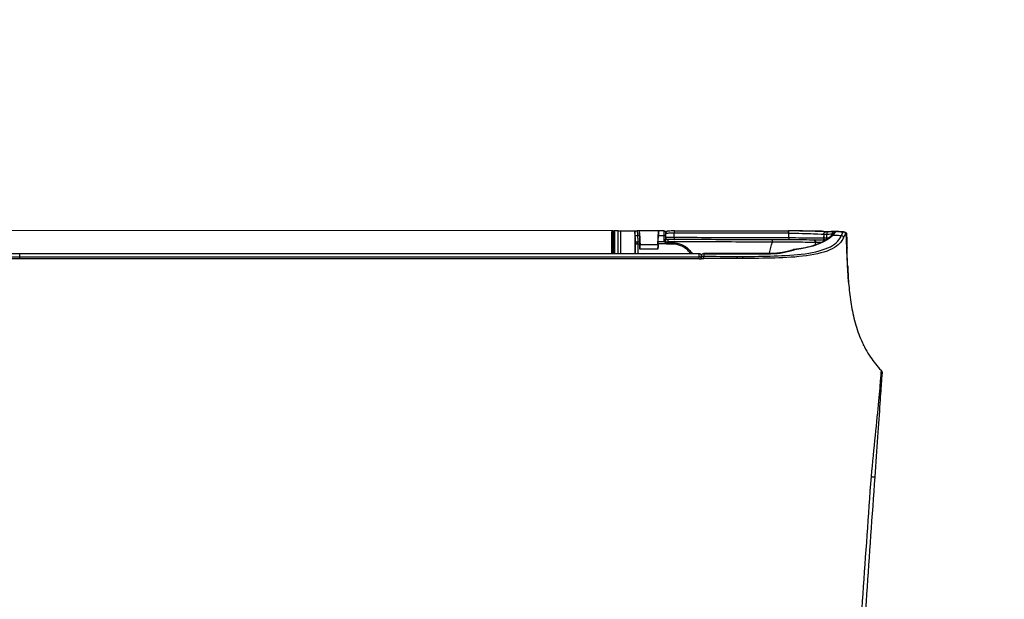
# Model space of a CAD drawing. Header units: millimetres. Extents: x 922208 to 1069538, y -182208 to -99877.
# Tile 21 of 256: x 976578 to 976838, y -179922 to -179769. Entities that reach past the tile are written whole.
import ezdxf
from ezdxf import colors
from ezdxf.entities.mleader import LeaderData, LeaderLine
from ezdxf.math import Vec2, Vec3

# ---------------------------------------------------------------- set-up
doc = ezdxf.new("R2010")
doc.units = ezdxf.units.MM
doc.header["$MEASUREMENT"] = 0
doc.layers.add('IS_KLIM Opis_Średnice', color=7, linetype='Continuous', lineweight=9)
doc.layers.add('IS_KLIM_urządzenia', color=3, linetype='Continuous')

# ---------------------------------------------------------------- blocks, each defined once
blk = doc.blocks.new('G$CFEA986A8')
at = {"layer": 'IS_KLIM_urządzenia', "linetype": 'Continuous'}
for p, q in [((902.57, 201.14), (563.89, 201.26)), ((902.37, 200.15), (902.37, 200.94)), ((902.57, 201.14), (902.77, 201.14)), ((902.57, 201.14), (902.57, 200.15)), ((903.79, 201.14), (902.77, 201.14)), ((902.77, 200.15), (902.77, 201.14)), ((902.97, 200.94), (902.97, 200.15)), ((908.45, 201.14), (907.89, 201.14)), ((912.52, 201.14), (908.47, 201.14)), ((912.52, 201.14), (912.37, 198.14)), ((912.55, 201.14), (912.52, 201.14)), ((913.83, 201.14), (912.55, 201.14)), ((914.13, 200.84), (914.13, 199.99)), ((902.37, 196.17), (902.37, 200.15)), ((902.57, 200.15), (902.57, 196.17)), ((902.77, 200.15), (902.57, 200.15)), ((902.78, 196.17), (902.77, 200.15)), ((902.97, 200.15), (902.98, 196.17)), ((908.01, 200.14), (908.41, 200.14)), ((912.56, 198.77), (912.59, 200.14)), ((912.59, 200.14), (913.83, 200.14)), ((913.83, 199.19), (913.83, 200.14)), ((914.13, 199.99), (914.13, 199.04)), ((772.5, 196.17), (772.5, 196.12)), ((772.5, 195.46), (772.5, 196.12)), ((772.5, 195.01), (772.5, 195.46)), ((921.53, 196.12), (921.53, 196.17)), ((921.53, 195.01), (921.53, 195.46))]:
    blk.add_line(p, q, dxfattribs=at)
at = {"layer": 'IS_KLIM_urządzenia', "linetype": 'Continuous', "extrusion": (0, 0, -1)}
for centre, radius, start, end in [((-902.57, 200.94), 0.2, 0.06, 90), ((-902.77, 200.94), 0.2, 90, 179.94), ((-913.83, 200.84), 0.3, 90, 180), ((-949.35, 200.44), 0.5, 357.7297, 89), ((-914.63, 199.19), 0.8, 328.4419, 0), ((-914.63, 199.04), 0.5, 328.4419, 360), ((-949.38, 199.62), 0.5, 270.2, 357.9509)]:
    blk.add_arc(centre, radius, start, end, dxfattribs=at)
at = {"layer": 'IS_KLIM_urządzenia', "linetype": 'Continuous', "extrusion": (1.00954e-06, -2.82004e-16, 1)}
blk.add_arc((953.43, 198.1, 0), 0.5, 336.3033, 1.7827, dxfattribs=at)
at = {"layer": 'IS_KLIM_urządzenia', "linetype": 'Continuous', "extrusion": (1.60164e-27, -6.12303e-17, -1)}
blk.add_arc((-921.53, 195.67), 0.5, 90, 180, dxfattribs=at)
at = {"layer": 'IS_KLIM_urządzenia', "linetype": 'Continuous'}
blk.add_arc((922.53, 195.67), 0.5, 90, 180, dxfattribs=at)
for centre, major_axis, ratio, start_param, end_param in [((907.89, 200.64), (0, -0.5), 0.996195, 3.141593, 4.711612), ((916.08, 200.61), (0, -0.5), 0.034873, 3.089201, 4.710644), ((941.09, 200.61), (0, -0.5), 0.034873, 3.089633, 4.710644), ((941.13, 200.61), (0, 0.5), 0.034873, 6.231234, 7.852245), ((949.95, 200.45), (0.009, -0.5), 0.86661, 3.141593, 4.730312), ((951.12, 200.47), (0.009, -0.5), 0.866632, 3.141593, 4.730968), ((951.61, 200.49), (-0.144, 0.479), 0.997743, 5.938151, 6.276421), ((953.13, 200.41), (0.026, 0.499), 0.9983, 4.780824, 6.283185), ((902.57, 200.15), (-0.2, 0), 0.005236, 4.712394, 6.283185), ((902.77, 200.15), (-0.2, 0), 0.005236, 3.141593, 4.712397), ((908.01, 199.89), (-0.499, -0.025), 0.499537, 4.687551, 6.182407), ((908.08, 198.46), (-0.499, -0.025), 0.499537, 4.687551, 6.182407), ((913.83, 199.99), (-0.3, 0), 0.500503, 3.141593, 4.742589), ((913.83, 199.04), (-0.3, 0), 0.500503, 3.141593, 4.742589), ((913.95, 198.62), (-0.256, -0.157), 0.454954, 3.141593, 4.474043), ((914.63, 199.71), (0.5, 0), 0.97477, 3.141593, 4.707041), ((914.65, 199.74), (-0.002, -0.5), 0.988846, 4.715581, 6.283185), ((914.63, 198.74), (0.5, 0), 0.003693, 3.75529, 4.703662), ((916.08, 199.73), (-0.002, -0.5), 0.034879, 4.710765, 6.283185), ((941.17, 199.65), (-0.002, -0.5), 0.034879, 4.710765, 6.283185), ((946.76, 198.64), (0.002, 0.49), 0.738248, 4.644813, 6.283185), ((949.98, 199.62), (-0.002, -0.5), 0.86639, 4.745476, 5.27577), ((950.87, 199.75), (-0.375, 0.331), 0.874767, 5.323694, 7.085331), ((952.71, 199.67), (-0.457, 0.203), 0.909388, 3.595277, 5.050644), ((908.08, 198.21), (-0.5, 0), 0.001724, 4.74727, 6.195919), ((914.41, 198.27), (0.084, 0.288), 0.033955, 0, 1.578937), ((914.63, 198.24), (0, -0.3), 0.034873, 3.141593, 4.710644), ((915.73, 198.24), (0, -0.3), 0.034873, 3.141593, 4.710644), ((942.41, 196.53), (0.154, -0.476), 0.571177, 2.610999, 3.141593), ((942.41, 196.53), (-0.055, 0.497), 0.256635, 5.838948, 6.28321), ((921.53, 195.67), (-0.5, 0), 0.894842, 3.141593, 4.712389), ((921.53, 195.01), (-0.5, 0), 0.894842, 3.141593, 4.712389), ((921.53, 195.01), (-0.5, 0), 0.001524, 1.570796, 3.141593), ((922.53, 195.67), (0.5, 0), 0.910452, 1.566816, 3.141593), ((922.53, 195.11), (0.5, 0), 0.910238, 1.566572, 3.141593), ((922.53, 195.11), (0.5, 0), 0.001837, 3.141593, 4.717362), ((922.53, 195.67), (0, 0.5), 0.009623, 5.856747, 6.283185), ((922.53, 195.11), (0.001, 0.5), 0.004977, 4.710563, 5.856245), ((937.19, 195.67), (0, 0.5), 0.010876, 5.85437, 6.283185)]:
    blk.add_ellipse(centre, major_axis=major_axis, ratio=ratio, start_param=start_param, end_param=end_param, dxfattribs=at)
at = {"layer": 'IS_KLIM_urządzenia', "linetype": 'Continuous', "extrusion": (0, 0, -1)}
for centre, major_axis, ratio, start_param, end_param in [((912.44, 199.14), (-0.11, -2), 0.052397, 3.13883, 4.18571), ((913.83, 199.14), (0, -2), 0.005231, 2.094713, 3.141593)]:
    blk.add_ellipse(centre, major_axis=major_axis, ratio=ratio, start_param=start_param, end_param=end_param, dxfattribs=at)
at = {"layer": 'IS_KLIM_urządzenia', "linetype": 'Continuous'}
for points, degree in [([(903.79, 201.14), (903.95, 201.14), (904.1, 201.14), (904.26, 201.14)], 3), ([(903.79, 196.17), (903.79, 197.83), (903.79, 199.49), (903.79, 201.14)], 3), ([(904.26, 201.14), (904.26, 199.49), (904.26, 197.83), (904.26, 196.17)], 3), ([(907.88, 201.14), (907.89, 201.14), (907.89, 201.14), (907.89, 201.14)], 3), ([(908.47, 201.14), (908.46, 201.14), (908.45, 201.14), (908.45, 201.14)], 3), ([(908.62, 198.14), (908.57, 199.14), (908.52, 200.14), (908.47, 201.14)], 3), ([(916.08, 201.11), (924.42, 201.11), (932.75, 201.11), (941.09, 201.11)], 3), ([(951.64, 200.99), (951.56, 200.97), (951.29, 200.69), (950.89, 200.21)], 3), ([(951.53, 200.98), (951.42, 200.97), (951.28, 200.97), (951.11, 200.97)], 3), ([(951.65, 200.98), (951.47, 200.97)], 1), ([(951.65, 200.99), (951.65, 200.99), (951.64, 200.99), (951.64, 200.99)], 3), ([(951.87, 200.98), (951.87, 200.98), (951.87, 200.98), (951.87, 200.98)], 3), ([(951.88, 200.98), (952.37, 200.96), (952.87, 200.93), (953.37, 200.9)], 3), ([(952.73, 200.13), (952.95, 200.65), (953.08, 200.92), (953.16, 200.91)], 3), ([(953.38, 200.9), (953.63, 200.89), (953.84, 200.67), (953.85, 200.42)], 3), ([(907.4, 200.64), (907.39, 200.64), (907.39, 200.64), (907.39, 200.64)], 3), ([(907.39, 200.64), (907.39, 199.15), (907.39, 197.66), (907.39, 196.17)], 3), ([(908.08, 198.71), (908.2, 198.7), (908.32, 198.69), (908.44, 198.69)], 3), ([(908.41, 200.14), (908.42, 199.66), (908.43, 199.17), (908.44, 198.69)], 3), ([(912.56, 198.77), (913.02, 198.77), (913.48, 198.77), (913.94, 198.77)], 3), ([(914.13, 200.54), (914.13, 200.36), (914.13, 200.17), (914.13, 199.99)], 3), ([(914.13, 198.74), (914.13, 198.82), (914.13, 198.91), (914.13, 198.98)], 3), ([(914.65, 199.24), (914.64, 199.24), (914.63, 199.24), (914.63, 199.23)], 3), ([(916.07, 199.74), (916.07, 200.03), (916.07, 200.32), (916.07, 200.62)], 3), ([(941.07, 200.62), (941.08, 200.62), (941.1, 200.62), (941.11, 200.62)], 3), ([(950.89, 200.21), (949.55, 198.7), (946.42, 197.44), (942.41, 196.99)], 3), ([(948.85, 200.42), (948.86, 200.19), (948.87, 199.97), (948.87, 199.74)], 3), ([(948.88, 199.6), (948.88, 199.6), (949.11, 199.6), (949.55, 199.6)], 3), ([(949.55, 199.6), (949.68, 199.6), (949.82, 199.6), (949.95, 199.6)], 3), ([(953.63, 200.42), (953.55, 200.42), (953.42, 200.17), (953.2, 199.67)], 3), ([(953.78, 200.42), (953.74, 200.42), (953.73, 200.42), (953.63, 200.42)], 3), ([(953.9, 198.93), (953.92, 198.4), (953.94, 197.87), (953.95, 197.34)], 3), ([(907.58, 196.17), (907.58, 196.85), (907.59, 197.53), (907.59, 198.21)], 3), ([(908.07, 198.21), (908.07, 197.53), (908.07, 196.85), (908.07, 196.17)], 3), ([(908.46, 198.19), (908.33, 198.19), (908.2, 198.2), (908.07, 198.21)], 3), ([(914.4, 198.27), (913.78, 198.27), (913.16, 198.27), (912.54, 198.27)], 3), ([(914.62, 198.24), (914.55, 198.24), (914.47, 198.25), (914.4, 198.27)], 3), ([(914.49, 198.56), (914.54, 198.54), (914.59, 198.54), (914.63, 198.54)], 3), ([(936.94, 196.3), (937.09, 197.09), (937.3, 197.88), (937.59, 198.66)], 3), ([(942.26, 197.01), (940.8, 196.54), (939.06, 196.17), (937.19, 196.17)], 3), ([(937.19, 196.13), (939.13, 196.13), (940.91, 196.5), (942.41, 196.99)], 3), ([(937.59, 198.66), (937.59, 198.66), (937.59, 198.66), (937.59, 198.66)], 3), ([(942.26, 197.01), (941.32, 196.71), (940.35, 196.47), (939.34, 196.33)], 3), ([(947, 198.6), (946.98, 198.42), (946.96, 198.23), (946.95, 198.04)], 3), ([(947.09, 198.59), (947.05, 198.6), (947.01, 198.6), (946.96, 198.61)], 3), ([(954.08, 193.57), (954.03, 194.82), (953.99, 196.07), (953.96, 197.32)], 3), ([(448.64, 196.29), (505.06, 196.29), (561.48, 196.29), (772.5, 196.17)], 3), ([(772.5, 196.12), (561.48, 196.24), (505.06, 196.24), (448.64, 196.24)], 3), ([(772.5, 195.01), (561.48, 195.13), (505.06, 195.13), (448.64, 195.13)], 3), ([(772.5, 196.17), (822.17, 196.17), (871.85, 196.17), (921.53, 196.17)], 3), ([(922.03, 195.11), (922.03, 195.29), (922.03, 195.48), (922.03, 195.67)], 3), ([(922.03, 195.1), (922.03, 195.07), (922.03, 195.04), (922.03, 195.01)], 3), ([(922.53, 195.56), (924.95, 195.55), (927.37, 195.55), (929.79, 195.53)], 3), ([(929.79, 195.08), (927.37, 195.09), (924.95, 195.1), (922.53, 195.1)], 3), ([(929.79, 195.53), (929.79, 195.45), (929.79, 195.27), (929.79, 195.08)], 3), ([(929.79, 195.53), (930.21, 195.53), (930.63, 195.53), (931.05, 195.53)], 3), ([(931.05, 195.07), (931.04, 195.07), (931.03, 195.07), (931.02, 195.07)], 3), ([(954.08, 193.57), (954.08, 193.49), (954.09, 193.42), (954.09, 193.34)], 3), ([(957.65, 175.95), (957.61, 176.03), (957.57, 176.11), (957.53, 176.2)], 3), ([(961.41, 170.57), (961.6, 170.37), (961.7, 170.09), (961.68, 169.81)], 3), ([(959.21, 147.27), (958, 130.15), (956.79, 113.02), (955.58, 95.9)], 3), ([(956.51, 95.85), (957.7, 112.97), (958.9, 130.09), (960.1, 147.21)], 3)]:
    blk.add_open_spline(points, degree=degree, dxfattribs=at)
for points, knots in [([(904.26, 201.14), (905.3, 201.14), (906.35, 201.14), (907.41, 201.14), (907.42, 201.14), (907.59, 201.14), (907.74, 201.14), (907.88, 201.14)], [0, 0, 0, 0, 0.863472, 0.863472, 0.877231, 0.877231, 1, 1, 1, 1]), ([(907.39, 200.64), (907.39, 200.7), (907.4, 200.75), (907.43, 200.86), (907.46, 200.91), (907.53, 201), (907.57, 201.04), (907.67, 201.09), (907.72, 201.12), (907.81, 201.14), (907.85, 201.14), (907.88, 201.14)], [0, 0, 0, 0, 0.21439, 0.21439, 0.428764, 0.428764, 0.643392, 0.643392, 0.858543, 0.858543, 1, 1, 1, 1]), ([(907.89, 201.14), (907.91, 201.14), (907.92, 201.1), (907.95, 200.95), (907.96, 200.84), (907.99, 200.55), (908, 200.35), (908.01, 200.14)], [0, 0, 0, 0, 0.323073, 0.323073, 0.646292, 0.646292, 1, 1, 1, 1]), ([(908.41, 200.14), (908.41, 200.33), (908.4, 200.51), (908.41, 200.8), (908.41, 200.92), (908.42, 201.09), (908.44, 201.14), (908.45, 201.14)], [0, 0, 0, 0, 0.320954, 0.320954, 0.641904, 0.641904, 1, 1, 1, 1]), ([(916.08, 201.11), (915.92, 201.11), (915.58, 201.11), (915.09, 201.1), (914.76, 201.08), (914.6, 201.05), (914.48, 201.03), (914.36, 200.97), (914.25, 200.87), (914.17, 200.73), (914.13, 200.61), (914.14, 200.54), (914.14, 200.54)], [0, 0, 0, 0, 0.161926, 0.367066, 0.579486, 0.703061, 0.770747, 0.816557, 0.869414, 0.929709, 0.994845, 1, 1, 1, 1]), ([(948.84, 201.02), (948.83, 201.02), (948.3, 201.03), (947.14, 201.07), (945.21, 201.1), (943.52, 201.11), (942.31, 201.11), (941.7, 201.11), (941.39, 201.11), (941.22, 201.11), (941.13, 201.11), (941.09, 201.11)], [0, 0, 0, 0, 0.004945, 0.253708, 0.502472, 0.751236, 0.875618, 0.937809, 0.968905, 0.984452, 1, 1, 1, 1]), ([(949.34, 200.94), (949.35, 200.94), (948.46, 200.96), (945.43, 201.07), (943.32, 201.12), (941.13, 201.11)], [0, 0, 0, 0, 0.5, 0.5, 1, 1, 1, 1]), ([(948.84, 201.02), (949.2, 201), (949.92, 200.98), (950.51, 200.96), (950.78, 200.96), (950.82, 200.96)], [0, 0, 0, 0, 0.463265, 0.920562, 1, 1, 1, 1]), ([(949.94, 200.95), (949.78, 200.94), (949.65, 200.94), (949.41, 200.94), (949.34, 200.94), (949.34, 200.94)], [0, 0, 0, 0, 0.405495, 0.405495, 1, 1, 1, 1]), ([(951.11, 200.97), (951.05, 200.97), (951, 200.97), (950.61, 200.96), (950.27, 200.95), (949.94, 200.95)], [0, 0, 0, 0, 0.140287, 0.140287, 1, 1, 1, 1]), ([(951.47, 200.97), (951.44, 200.96), (951.35, 200.93), (951.24, 200.85), (951.05, 200.69), (950.79, 200.42), (950.54, 200.13), (950.49, 200.07)], [0, 0, 0, 0, 0.055654, 0.152218, 0.398919, 0.883415, 1, 1, 1, 1]), ([(951.3, 200.97), (951.33, 200.97), (951.36, 200.97), (951.43, 200.97), (951.47, 200.97), (951.52, 200.97), (951.53, 200.98), (951.53, 200.98)], [0, 0, 0, 0, 0.196485, 0.196485, 0.598241, 0.598241, 1, 1, 1, 1]), ([(953.16, 200.91), (952.82, 200.93), (952.49, 200.95), (951.99, 200.98), (951.82, 200.98), (951.65, 200.99)], [0, 0, 0, 0, 0.665624, 0.665624, 1, 1, 1, 1]), ([(953.16, 200.91), (953.26, 200.91), (953.27, 200.91), (953.35, 200.9), (953.38, 200.9), (953.38, 200.9)], [0, 0, 0, 0, 0.500965, 0.500965, 1, 1, 1, 1]), ([(907.51, 199.89), (907.5, 200.05), (907.49, 200.2), (907.47, 200.42), (907.45, 200.5), (907.43, 200.61), (907.41, 200.64), (907.4, 200.64)], [0, 0, 0, 0, 0.353543, 0.353543, 0.676789, 0.676789, 1, 1, 1, 1]), ([(907.58, 198.46), (907.57, 198.71), (907.56, 198.96), (907.53, 199.44), (907.52, 199.66), (907.51, 199.89)], [0, 0, 0, 0, 0.522709, 0.522709, 1, 1, 1, 1]), ([(908.01, 200.14), (908.02, 199.85), (908.04, 199.56), (908.06, 199.09), (908.07, 198.9), (908.08, 198.71)], [0, 0, 0, 0, 0.604042, 0.604042, 1, 1, 1, 1]), ([(908.07, 198.21), (908.07, 198.21), (908.07, 198.22), (908.07, 198.3), (908.07, 198.39), (908.07, 198.54), (908.08, 198.61), (908.08, 198.68), (908.08, 198.7), (908.08, 198.71)], [0, 0, 0, 0, 0.016895, 0.016895, 0.500026, 0.500026, 0.914477, 0.914477, 1, 1, 1, 1]), ([(908.44, 198.69), (908.44, 198.59), (908.45, 198.48), (908.46, 198.31), (908.46, 198.25), (908.46, 198.19)], [0, 0, 0, 0, 0.648219, 0.648219, 1, 1, 1, 1]), ([(912.54, 198.27), (912.54, 198.38), (912.55, 198.5), (912.55, 198.66), (912.55, 198.72), (912.56, 198.77)], [0, 0, 0, 0, 0.645591, 0.645591, 1, 1, 1, 1]), ([(913.94, 198.77), (913.98, 198.69), (914.02, 198.61), (914.12, 198.47), (914.18, 198.41), (914.3, 198.32), (914.35, 198.29), (914.4, 198.27)], [0, 0, 0, 0, 0.40011, 0.40011, 0.760145, 0.760145, 1, 1, 1, 1]), ([(916.07, 200.62), (915.94, 200.62), (915.82, 200.61), (915.48, 200.61), (915.27, 200.61), (914.89, 200.6), (914.71, 200.59), (914.43, 200.58), (914.32, 200.57), (914.17, 200.56), (914.13, 200.55), (914.13, 200.54)], [0, 0, 0, 0, 0.119883, 0.119883, 0.339691, 0.339691, 0.55974, 0.55974, 0.779888, 0.779888, 1, 1, 1, 1]), ([(914.16, 199.74), (914.19, 199.74), (914.26, 199.74), (914.47, 199.74), (914.61, 199.74), (914.94, 199.74), (915.13, 199.74), (915.57, 199.74), (915.82, 199.74), (916.07, 199.74)], [0, 0, 0, 0, 0.243193, 0.243193, 0.486385, 0.486385, 0.729578, 0.729578, 1, 1, 1, 1]), ([(914.49, 198.56), (914.46, 198.57), (914.43, 198.58), (914.36, 198.62), (914.32, 198.65), (914.26, 198.7), (914.24, 198.73), (914.22, 198.76), (914.21, 198.77), (914.21, 198.78)], [0, 0, 0, 0, 0.256779, 0.256779, 0.615768, 0.615768, 0.927089, 0.927089, 1, 1, 1, 1]), ([(914.63, 199.23), (914.63, 199.21), (914.63, 199.19), (914.63, 199.13), (914.63, 199.09), (914.63, 199.01), (914.63, 198.96), (914.63, 198.85), (914.63, 198.8), (914.63, 198.74)], [0, 0, 0, 0, 0.251437, 0.251437, 0.502865, 0.502865, 0.754279, 0.754279, 1, 1, 1, 1]), ([(937.59, 198.66), (937.25, 198.66), (936.92, 198.66), (935.26, 198.67), (933.92, 198.67), (927.26, 198.7), (921.92, 198.72), (915.94, 198.74), (915.28, 198.74), (914.63, 198.74)], [0, 0, 0, 0, 0.043508, 0.043508, 0.217737, 0.217737, 0.914651, 0.914651, 1, 1, 1, 1]), ([(916.08, 199.23), (915.89, 199.24), (915.71, 199.24), (915.38, 199.24), (915.24, 199.24), (914.99, 199.24), (914.89, 199.24), (914.73, 199.24), (914.67, 199.24), (914.65, 199.24)], [0, 0, 0, 0, 0.270422, 0.270422, 0.513615, 0.513615, 0.756808, 0.756808, 1, 1, 1, 1]), ([(941.07, 200.62), (940.74, 200.62), (940.4, 200.62), (938.74, 200.62), (937.41, 200.62), (930.74, 200.62), (925.41, 200.62), (918.74, 200.62), (917.4, 200.62), (916.07, 200.62)], [0, 0, 0, 0, 0.039967, 0.039967, 0.199835, 0.199835, 0.839306, 0.839306, 1, 1, 1, 1]), ([(916.07, 199.74), (916.4, 199.73), (916.73, 199.73), (918.4, 199.73), (919.73, 199.72), (926.39, 199.7), (931.72, 199.68), (938.42, 199.66), (939.78, 199.65), (941.15, 199.65)], [0, 0, 0, 0, 0.039838, 0.039838, 0.199192, 0.199192, 0.836607, 0.836607, 1, 1, 1, 1]), ([(941.17, 199.15), (940.83, 199.15), (940.5, 199.15), (938.83, 199.16), (937.5, 199.16), (930.84, 199.18), (925.51, 199.2), (918.81, 199.22), (917.45, 199.23), (916.08, 199.23)], [0, 0, 0, 0, 0.039838, 0.039838, 0.199192, 0.199192, 0.836607, 0.836607, 1, 1, 1, 1]), ([(931.05, 195.53), (933.36, 195.52), (935.66, 195.57), (940.26, 195.7), (942.58, 195.82), (946.89, 196.44), (948.95, 196.94), (951.65, 198.37), (952.34, 199.25), (952.73, 200.13)], [0, 0, 0, 0, 0.25, 0.25, 0.5, 0.5, 0.75, 0.75, 1, 1, 1, 1]), ([(953.2, 199.67), (952.8, 198.78), (952.09, 197.91), (949.34, 196.5), (947.25, 196), (942.85, 195.37), (940.48, 195.24), (935.77, 195.12), (933.41, 195.07), (931.05, 195.07)], [0, 0, 0, 0, 0.25, 0.25, 0.5, 0.5, 0.75, 0.75, 1, 1, 1, 1]), ([(937.59, 198.66), (937.59, 198.72), (937.59, 198.77), (937.59, 198.88), (937.59, 198.93), (937.59, 199.02), (937.58, 199.05), (937.58, 199.11), (937.58, 199.14), (937.58, 199.15), (937.58, 199.16), (937.58, 199.16), (937.58, 199.16), (937.58, 199.16)], [0, 0, 0, 0, 0.215384, 0.215384, 0.430768, 0.430768, 0.646164, 0.646164, 0.861588, 0.861588, 0.968092, 0.968092, 1, 1, 1, 1]), ([(941.11, 200.62), (941.11, 200.6), (941.11, 200.58), (941.13, 200.26), (941.14, 199.95), (941.15, 199.65)], [0, 0, 0, 0, 0.050907, 0.050907, 1, 1, 1, 1]), ([(941.11, 200.62), (943.18, 200.61), (945.18, 200.56), (948.02, 200.45), (948.85, 200.42), (948.85, 200.42)], [0, 0, 0, 0, 0.5, 0.5, 1, 1, 1, 1]), ([(941.15, 199.65), (943.21, 199.64), (945.21, 199.62), (948.05, 199.61), (948.88, 199.6), (948.88, 199.6)], [0, 0, 0, 0, 0.5, 0.5, 1, 1, 1, 1]), ([(948.92, 199.12), (948.52, 199.12), (947.86, 199.12), (945.48, 199.13), (943.36, 199.14), (941.17, 199.15)], [0, 0, 0, 0, 0.365319, 0.365319, 1, 1, 1, 1]), ([(950.4, 200.02), (950.34, 199.94), (950.05, 199.6), (949.22, 199.02), (947.89, 198.34), (946.25, 197.76), (944.39, 197.32), (942.98, 197.08), (942.2, 197.02), (942.12, 197.01)], [0, 0, 0, 0, 0.063833, 0.253259, 0.439583, 0.622959, 0.803555, 0.981106, 1, 1, 1, 1]), ([(946.96, 198.61), (946.96, 198.63), (946.96, 198.65), (946.96, 198.69), (946.95, 198.71), (946.95, 198.77), (946.94, 198.81), (946.93, 198.9), (946.91, 198.95), (946.88, 199.03), (946.86, 199.06), (946.82, 199.11), (946.8, 199.12), (946.77, 199.13), (946.77, 199.13), (946.76, 199.13)], [0, 0, 0, 0, 0.079375, 0.079375, 0.152142, 0.152142, 0.308093, 0.308093, 0.533795, 0.533795, 0.744603, 0.744603, 0.955402, 0.955402, 1, 1, 1, 1]), ([(948.85, 200.42), (948.85, 200.42), (948.93, 200.42), (949.2, 200.42), (949.34, 200.43), (949.52, 200.43)], [0, 0, 0, 0, 0.594507, 0.594507, 1, 1, 1, 1]), ([(948.85, 200.42), (948.86, 200.2), (948.87, 199.99), (948.88, 199.72), (948.88, 199.66), (948.88, 199.6)], [0, 0, 0, 0, 0.787839, 0.787839, 1, 1, 1, 1]), ([(948.9, 198.92), (948.9, 199.03), (948.9, 199.14), (948.89, 199.41), (948.88, 199.57), (948.87, 199.78), (948.87, 199.84), (948.87, 199.9)], [0, 0, 0, 0, 0.306223, 0.306223, 0.782025, 0.782025, 1, 1, 1, 1]), ([(948.87, 199.88), (948.87, 199.82), (948.87, 199.77), (948.88, 199.57), (948.89, 199.41), (948.9, 199.14), (948.9, 199.03), (948.9, 198.92)], [0, 0, 0, 0, 0.200661, 0.200661, 0.688787, 0.688787, 1, 1, 1, 1]), ([(948.9, 198.9), (948.9, 198.95), (948.9, 199), (948.89, 199.17), (948.89, 199.28), (948.88, 199.46), (948.88, 199.53), (948.88, 199.59), (948.88, 199.6), (948.88, 199.6)], [0, 0, 0, 0, 0.111069, 0.111069, 0.444253, 0.444253, 0.778253, 0.778253, 1, 1, 1, 1]), ([(948.89, 199.29), (948.89, 199.28), (948.89, 199.28), (948.89, 199.17), (948.9, 199.05), (948.9, 198.92)], [0, 0, 0, 0, 0.062899, 0.062899, 1, 1, 1, 1]), ([(949.52, 200.43), (949.68, 200.43), (949.85, 200.44), (950.24, 200.44), (950.46, 200.45), (950.68, 200.45)], [0, 0, 0, 0, 0.427577, 0.427577, 1, 1, 1, 1]), ([(949.55, 199.6), (949.54, 199.67), (949.54, 199.74), (949.53, 200.01), (949.52, 200.22), (949.52, 200.43)], [0, 0, 0, 0, 0.242772, 0.242772, 1, 1, 1, 1]), ([(950.89, 200.21), (951.29, 200.19), (951.68, 200.18), (952.3, 200.15), (952.51, 200.14), (952.73, 200.13)], [0, 0, 0, 0, 0.64643, 0.64643, 1, 1, 1, 1]), ([(954.28, 189.89), (954.28, 189.89), (954.28, 189.9), (954.27, 190.02), (954.23, 190.6), (954.14, 191.94), (954.03, 194.22), (953.91, 197.18), (953.82, 199.32), (953.78, 200.42)], [0, 0, 0, 0, 0.003556, 0.013419, 0.063305, 0.179289, 0.407722, 0.697868, 1, 1, 1, 1]), ([(953.85, 200.42), (953.85, 200.42), (953.85, 200.42), (953.85, 200.42), (953.82, 200.42), (953.79, 200.42), (953.79, 200.42), (953.79, 200.42)], [0, 0, 0, 0, 0.184418, 0.184418, 0.99996, 0.99996, 1, 1, 1, 1]), ([(953.85, 200.35), (953.85, 200.35), (953.85, 200.34), (953.85, 200.28), (953.86, 200.2), (953.87, 199.99), (953.87, 199.86), (953.88, 199.58), (953.89, 199.42), (953.9, 199.15), (953.9, 199.04), (953.9, 198.93)], [0, 0, 0, 0, 0.028642, 0.028642, 0.295178, 0.295178, 0.560807, 0.560807, 0.826045, 0.826045, 1, 1, 1, 1]), ([(907.58, 198.46), (907.58, 198.45), (907.58, 198.45), (907.58, 198.41), (907.58, 198.37), (907.59, 198.3), (907.59, 198.25), (907.59, 198.21)], [0, 0, 0, 0, 0.085637, 0.085637, 0.50049, 0.50049, 1, 1, 1, 1]), ([(908.46, 198.19), (908.46, 198.17), (908.46, 198.16), (908.48, 197.81), (908.5, 197.48), (908.52, 197.14)], [0, 0, 0, 0, 0.042191, 0.042191, 1, 1, 1, 1]), ([(908.52, 197.14), (908.51, 197.26), (908.51, 197.37), (908.5, 197.58), (908.5, 197.68), (908.49, 197.86), (908.49, 197.93), (908.5, 198.05), (908.5, 198.09), (908.51, 198.13), (908.51, 198.14), (908.52, 198.14)], [0, 0, 0, 0, 0.215427, 0.215427, 0.43087, 0.43087, 0.646084, 0.646084, 0.860997, 0.860997, 1, 1, 1, 1]), ([(908.52, 198.14), (909.18, 198.14), (909.85, 198.14), (910.52, 198.14), (910.53, 198.14), (911.18, 198.14), (911.83, 198.14), (912.48, 198.14)], [0, 0, 0, 0, 0.504617, 0.504617, 0.508808, 0.508808, 1, 1, 1, 1]), ([(912.48, 197.14), (911.81, 197.14), (911.14, 197.14), (909.82, 197.14), (909.17, 197.14), (908.52, 197.14)], [0, 0, 0, 0, 0.504597, 0.504597, 1, 1, 1, 1]), ([(912.48, 197.14), (912.49, 197.48), (912.51, 197.81), (912.53, 198.18), (912.53, 198.23), (912.54, 198.27)], [0, 0, 0, 0, 0.885108, 0.885108, 1, 1, 1, 1]), ([(912.48, 198.14), (912.48, 198.14), (912.49, 198.12), (912.5, 198.05), (912.5, 197.99), (912.5, 197.85), (912.5, 197.77), (912.5, 197.58), (912.49, 197.47), (912.48, 197.29), (912.48, 197.22), (912.48, 197.14)], [0, 0, 0, 0, 0.215444, 0.215444, 0.430943, 0.430943, 0.645652, 0.645652, 0.859614, 0.859614, 1, 1, 1, 1]), ([(915.72, 198.24), (915.52, 198.24), (915.32, 198.24), (914.96, 198.24), (914.79, 198.24), (914.62, 198.24)], [0, 0, 0, 0, 0.545123, 0.545123, 1, 1, 1, 1]), ([(914.63, 198.54), (914.83, 198.54), (915.03, 198.54), (915.4, 198.54), (915.57, 198.54), (915.73, 198.54)], [0, 0, 0, 0, 0.545123, 0.545123, 1, 1, 1, 1]), ([(919.6, 196.19), (919.44, 196.43), (919.25, 196.66), (918.18, 197.73), (916.97, 198.24), (915.72, 198.24)], [0, 0, 0, 0, 0.192531, 0.192531, 1, 1, 1, 1]), ([(915.73, 198.54), (917.05, 198.54), (918.35, 198), (919.54, 196.8), (919.78, 196.5), (919.98, 196.17)], [0, 0, 0, 0, 0.772238, 0.772238, 1, 1, 1, 1]), ([(947, 198.61), (945.56, 198.61), (943.97, 198.62), (940.8, 198.64), (939.2, 198.65), (937.59, 198.66)], [0, 0, 0, 0, 0.5, 0.5, 1, 1, 1, 1]), ([(947.12, 198.6), (947.11, 198.6), (947.11, 198.6), (947.1, 198.6), (947.1, 198.6), (947.09, 198.6), (947.09, 198.6), (947.09, 198.6), (947.09, 198.6), (947.09, 198.59), (947.09, 198.59), (947.09, 198.59), (947.09, 198.59), (947.09, 198.59)], [0, 0, 0, 0, 0.615634, 0.615634, 0.835116, 0.835116, 0.937229, 0.937229, 0.970666, 0.970666, 0.991316, 0.991316, 1, 1, 1, 1]), ([(948.34, 198.61), (948.2, 198.61), (948.06, 198.61), (947.67, 198.6), (947.43, 198.6), (947.12, 198.6)], [0, 0, 0, 0, 0.367139, 0.367139, 1, 1, 1, 1]), ([(953.96, 197.32), (953.96, 197.33), (953.96, 197.35), (953.95, 197.46), (953.95, 197.55), (953.94, 197.71), (953.94, 197.79), (953.94, 197.89), (953.94, 197.92), (953.94, 197.94)], [0, 0, 0, 0, 0.073533, 0.073533, 0.446951, 0.446951, 0.819136, 0.819136, 1, 1, 1, 1]), ([(953.96, 197.32), (953.96, 197.33), (953.96, 197.35), (953.95, 197.46), (953.95, 197.55), (953.94, 197.71), (953.94, 197.79), (953.94, 197.89), (953.94, 197.92), (953.94, 197.94)], [0, 0, 0, 0, 0.073549, 0.073549, 0.446953, 0.446953, 0.819124, 0.819124, 1, 1, 1, 1]), ([(953.96, 197.32), (953.96, 197.33), (953.96, 197.35), (953.95, 197.46), (953.95, 197.55), (953.94, 197.71), (953.94, 197.79), (953.94, 197.89), (953.94, 197.92), (953.94, 197.94)], [0, 0, 0, 0, 0.07355, 0.07355, 0.446954, 0.446954, 0.819125, 0.819125, 1, 1, 1, 1]), ([(448.64, 195.58), (499.41, 195.58), (550.18, 195.58), (761.2, 195.46), (766.85, 195.46), (772.5, 195.46)], [0, 0, 0, 0, 0.899861, 0.899861, 1, 1, 1, 1]), ([(921.53, 196.12), (921.36, 196.12), (921.19, 196.12), (919.69, 196.12), (918.36, 196.12), (911.69, 196.12), (906.36, 196.12), (879.69, 196.12), (858.36, 196.12), (815.52, 196.12), (794.01, 196.12), (772.5, 196.12)], [0, 0, 0, 0, 0.003355, 0.003355, 0.030195, 0.030195, 0.137556, 0.137556, 0.566999, 0.566999, 1, 1, 1, 1]), ([(772.5, 195.46), (778.46, 195.46), (784.43, 195.46), (834.1, 195.46), (877.81, 195.46), (921.53, 195.46)], [0, 0, 0, 0, 0.120088, 0.120088, 1, 1, 1, 1]), ([(917.32, 195.01), (917.22, 195.01), (917.12, 195.01), (911.69, 195.01), (906.36, 195.01), (879.69, 195.01), (858.36, 195.01), (815.52, 195.01), (794.01, 195.01), (772.5, 195.01)], [0, 0, 0, 0, 0.002026, 0.002026, 0.112505, 0.112505, 0.554422, 0.554422, 1, 1, 1, 1]), ([(921.53, 195.01), (921.36, 195.01), (921.19, 195.01), (919.79, 195.01), (918.56, 195.01), (917.32, 195.01)], [0, 0, 0, 0, 0.118862, 0.118862, 1, 1, 1, 1]), ([(921.53, 195.46), (921.53, 195.61), (921.53, 195.76), (921.53, 195.98), (921.53, 196.05), (921.53, 196.12)], [0, 0, 0, 0, 0.674854, 0.674854, 1, 1, 1, 1]), ([(937.19, 196.17), (933.26, 196.17), (929.32, 196.17), (924.43, 196.17), (923.48, 196.17), (922.53, 196.17)], [0, 0, 0, 0, 0.804889, 0.804889, 1, 1, 1, 1]), ([(922.53, 196.13), (922.53, 195.99), (922.53, 195.85), (922.53, 195.66), (922.53, 195.61), (922.53, 195.56)], [0, 0, 0, 0, 0.728288, 0.728288, 1, 1, 1, 1]), ([(922.53, 196.13), (922.69, 196.13), (922.86, 196.13), (924.36, 196.13), (925.69, 196.13), (930.41, 196.13), (933.8, 196.13), (937.19, 196.13)], [0, 0, 0, 0, 0.033958, 0.033958, 0.30672, 0.30672, 1, 1, 1, 1]), ([(931.02, 195.07), (930.61, 195.07), (930.2, 195.07), (929.79, 195.08), (929.79, 195.08), (929.79, 195.08)], [0, 0, 0, 0, 0.999951, 0.999951, 1, 1, 1, 1]), ([(931.05, 195.53), (931.05, 195.5), (931.05, 195.46), (931.05, 195.41), (931.05, 195.4), (931.05, 195.34), (931.05, 195.29), (931.05, 195.19), (931.05, 195.13), (931.05, 195.07)], [0, 0, 0, 0, 0.339646, 0.339646, 0.410746, 0.410746, 0.705373, 0.705373, 1, 1, 1, 1]), ([(954.08, 193.57), (954.09, 193.47), (954.15, 191.99), (954.3, 189.13), (954.78, 185.02), (955.5, 181.64), (956.33, 179), (957.09, 177.07), (958, 175.22), (959.36, 172.98), (960.56, 171.47), (961.41, 170.57)], [0, 0, 0, 0, 0.012305, 0.179842, 0.347379, 0.514916, 0.598685, 0.682453, 0.766222, 0.84999, 1, 1, 1, 1]), ([(961.41, 170.57), (961.41, 170.57), (961.37, 169.97), (961.19, 167.65), (961.06, 165.95), (960.67, 161.68), (960.4, 159.11), (959.8, 153.41), (959.5, 150.38), (959.21, 147.27)], [0, 0, 0, 0, 0.250123, 0.250123, 0.500082, 0.500082, 0.750041, 0.750041, 1, 1, 1, 1]), ([(960.1, 147.21), (960.31, 150.21), (960.51, 153.15), (960.9, 158.69), (961.08, 161.2), (961.37, 165.35), (961.48, 167), (961.64, 169.24), (961.68, 169.81), (961.68, 169.81)], [0, 0, 0, 0, 0.25, 0.25, 0.5, 0.5, 0.75, 0.75, 1, 1, 1, 1]), ([(959.21, 147.27), (959.32, 147.27), (959.43, 147.26), (959.63, 147.24), (959.72, 147.24), (959.88, 147.23), (959.95, 147.22), (960.04, 147.21), (960.07, 147.21), (960.09, 147.21), (960.1, 147.21), (960.1, 147.21)], [0, 0, 0, 0, 0.230435, 0.230435, 0.460869, 0.460869, 0.691304, 0.691304, 0.881057, 0.881057, 1, 1, 1, 1]), ([(959.21, 147.27), (959.21, 147.27), (959.21, 147.27), (959.21, 147.27), (959.21, 147.27), (959.21, 147.27)], [0, 0, 0, 0, 0.629495, 0.629495, 1, 1, 1, 1])]:
    blk.add_open_spline(points, degree=3, knots=knots, dxfattribs=at)

msp = doc.modelspace()

# ---------------------------------------------------------------- leaders
at = {"layer": 'IS_KLIM Opis_Średnice', "ltscale": 30}
ml = msp.add_multileader_mtext('Standard', dxfattribs=at)
ml.set_content('{\\fArial|b0|i0|c238|p0;\\C7;Typ: Jednostka wewnętrzna \\P\\P\\pi0,l2.25,a0.5,sm1,q*;\\H0.916667x;\\C256;- moc chłodnicza z tabelą poniżej (płynna regulacja),\\P- spręż 0-90Pa, fabryczna nastawa 25Pa,\\P- min. cztery biegi, maksymalne ciśnienie akustyczne na \\A1;poszcz. biegach: 25/26/27/28 dB(A)\\P\\pi2.25,l0;- zasilanie z agregatu, sterownik przewodowy.', color=256)
ml.set_leader_properties()
ml.build(insert=Vec2(0, 0))
ml.multileader.update_dxf_attribs({"text_left_attachment_type": 6, "text_right_attachment_type": 6, "dogleg_length": 0.36, "arrow_head_size": 4.8})
ctx = ml.context
ctx.base_point, ctx.char_height, ctx.arrow_head_size, ctx.landing_gap_size, ctx.plane_origin = Vec3(970108.61, -180194.07), 240, 4.8, 2.4, Vec3(974850.1, -181599.02)
ctx.left_attachment, ctx.right_attachment = 6, 6
notes = []
notes.append((ctx, [(0, (1, 1, 0), (982682.96, -180194.07), (-1, 0), 0.432, [(0, [(982684.96, -180194.07)], 256, [])])]))
ctx.mtext.insert, ctx.mtext.width, ctx.mtext.defined_height, ctx.mtext.flow_direction = Vec3(970111.01, -179889.39), 14197.4494, 2320, 5
ctx.mtext.has_bg_fill, ctx.mtext.bg_color, ctx.mtext.bg_scale_factor, ctx.mtext.bg_transparency, ctx.mtext.use_window_bg_color = 1, -939524096, 1.5, 0, 1
for ctx, leaders in notes:
    for number, flags, end, landing, length, lines in leaders:
        leader = LeaderData()
        leader.index, (leader.has_last_leader_line, leader.has_dogleg_vector, leader.attachment_direction) = number, flags
        leader.last_leader_point, leader.dogleg_vector, leader.dogleg_length = Vec3(end), Vec3(landing), length
        for number, points, colour, breaks in lines:
            line = LeaderLine()
            line.index, line.vertices, line.color, line.breaks = number, Vec3.list(points), colors.encode_raw_color(colour), breaks
            leader.lines.append(line)
        ctx.leaders.append(leader)

# ---------------------------------------------------------------- next in the draw order: block references
at = {"layer": 'IS_KLIM_urządzenia', "xscale": 1.2, "yscale": 1.2, "zscale": 1.2, "rotation": 360}
msp.add_blockref('G$CFEA986A8', (975651.38, -180066.28), dxfattribs=at)

doc.saveas('drawing.dxf')
